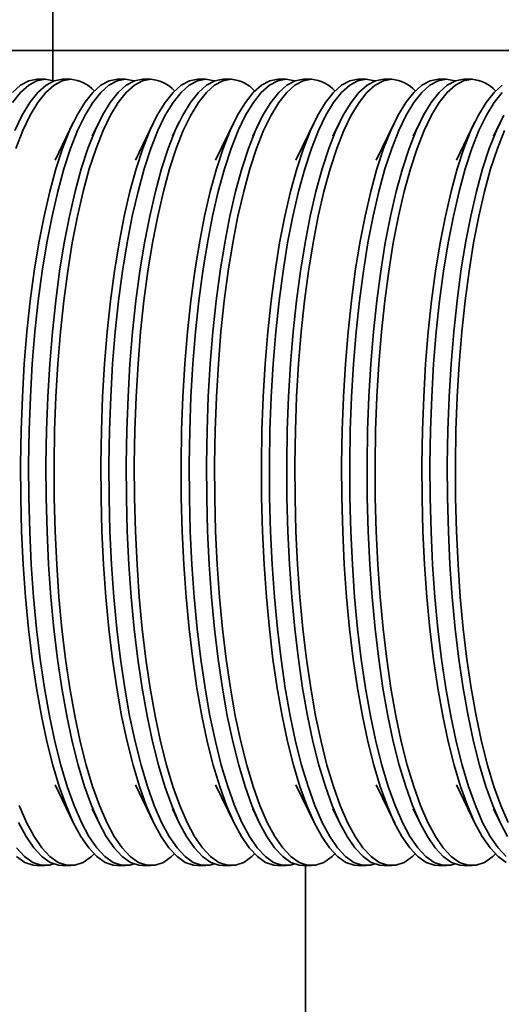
# Model space of a CAD drawing. Header units: millimetres. Extents: x -10540 to 6039, y -7467 to 6433.
# Tile 9 of 177: x -5106 to -5048, y -2669 to -2550. Entities that reach past the tile are written whole.
import ezdxf

# ---------------------------------------------------------------- set-up
doc = ezdxf.new("R2010")
doc.units = ezdxf.units.MM
doc.header["$LTSCALE"] = 8
doc.layers.add('2细线层', color=4, linetype='Continuous', lineweight=13)

msp = doc.modelspace()

# ---------------------------------------------------------------- linework, layer by layer
at = {"color": 7, "linetype": 'Continuous', "lineweight": 35}
for p, q in [((-5101.71, -2553.27), (-5101.71, -2556.91)), ((-5102.62, -2556.77), (-5103.59, -2556.77)), ((-5099.55, -2556.77), (-5100.52, -2556.77)), ((-5092.93, -2556.77), (-5093.9, -2556.77)), ((-5089.86, -2556.77), (-5090.83, -2556.77)), ((-5083.24, -2556.77), (-5084.21, -2556.77)), ((-5080.17, -2556.77), (-5081.14, -2556.77)), ((-5073.54, -2556.77), (-5074.51, -2556.77)), ((-5070.48, -2556.77), (-5071.44, -2556.77)), ((-5063.85, -2556.77), (-5064.82, -2556.77)), ((-5060.78, -2556.77), (-5061.75, -2556.77)), ((-5054.16, -2556.77), (-5055.13, -2556.77)), ((-5051.09, -2556.77), (-5052.06, -2556.77)), ((-5099.19, -2561.9), (-5101.44, -2566.52)), ((-5096.12, -2561.9), (-5096.95, -2563.62)), ((-5089.5, -2561.9), (-5091.74, -2566.52)), ((-5086.43, -2561.9), (-5087.26, -2563.62)), ((-5079.8, -2561.9), (-5082.05, -2566.52)), ((-5076.73, -2561.9), (-5077.57, -2563.62)), ((-5070.11, -2561.9), (-5072.36, -2566.52)), ((-5067.04, -2561.9), (-5067.88, -2563.62)), ((-5060.42, -2561.9), (-5062.67, -2566.52)), ((-5057.35, -2561.9), (-5058.19, -2563.62)), ((-5050.73, -2561.9), (-5052.98, -2566.52)), ((-5047.66, -2561.9), (-5048.49, -2563.62)), ((-5101.44, -2642.02), (-5099.19, -2646.64)), ((-5091.74, -2642.02), (-5089.5, -2646.64)), ((-5082.05, -2642.02), (-5079.8, -2646.64)), ((-5072.36, -2642.02), (-5070.11, -2646.64)), ((-5062.67, -2642.02), (-5060.42, -2646.64)), ((-5052.98, -2642.02), (-5050.73, -2646.64)), ((-5096.95, -2644.92), (-5096.12, -2646.64)), ((-5087.26, -2644.92), (-5086.43, -2646.64)), ((-5077.57, -2644.92), (-5076.73, -2646.64)), ((-5067.88, -2644.92), (-5067.04, -2646.64)), ((-5058.19, -2644.92), (-5057.35, -2646.64)), ((-5048.49, -2644.92), (-5047.66, -2646.64)), ((-5103.59, -2651.77), (-5102.62, -2651.77)), ((-5100.52, -2651.77), (-5099.55, -2651.77)), ((-5093.9, -2651.77), (-5092.93, -2651.77)), ((-5090.83, -2651.77), (-5089.86, -2651.77)), ((-5084.21, -2651.77), (-5083.24, -2651.77)), ((-5081.14, -2651.77), (-5080.17, -2651.77)), ((-5074.51, -2651.77), (-5073.54, -2651.77)), ((-5071.44, -2651.77), (-5070.48, -2651.77)), ((-5071.18, -2805.27), (-5071.18, -2651.77)), ((-5064.82, -2651.77), (-5063.85, -2651.77)), ((-5061.75, -2651.77), (-5060.78, -2651.77)), ((-5055.13, -2651.77), (-5054.16, -2651.77)), ((-5052.06, -2651.77), (-5051.09, -2651.77))]:
    msp.add_line(p, q, dxfattribs=at)
at = {"color": 7, "linetype": 'Continuous', "lineweight": 35, "flags": 128}
for points in [[(-5101.71, -2553.27), (-5101.71, -2551.32), (-5101.71, -2549.44), (-5101.71, -2547.71), (-5101.71, -2546.2), (-5101.71, -2544.96), (-5101.71, -2544.03), (-5101.71, -2543.46), (-5101.71, -2543.27)], [(-4994.02, -2553.27), (-5014.02, -2553.27), (-5101.71, -2553.27)], [(-5103.59, -2556.77), (-5104.59, -2556.95), (-5105.59, -2557.47), (-5106.58, -2558.35)], [(-5102.62, -2556.77), (-5103.63, -2556.95), (-5104.62, -2557.47), (-5105.61, -2558.35), (-5106.57, -2559.56)], [(-5100.52, -2556.77), (-5101.53, -2556.95), (-5102.52, -2557.47), (-5103.51, -2558.35), (-5104.47, -2559.56), (-5105.4, -2561.1), (-5106.3, -2562.97)], [(-5099.55, -2556.77), (-5100.56, -2556.95), (-5101.56, -2557.47), (-5102.54, -2558.35), (-5103.5, -2559.56), (-5104.43, -2561.1), (-5105.33, -2562.97), (-5106.18, -2565.13)], [(-5093.9, -2556.77), (-5094.9, -2556.95), (-5095.9, -2557.47), (-5096.89, -2558.35), (-5097.85, -2559.56), (-5098.78, -2561.1), (-5099.68, -2562.97), (-5100.53, -2565.13), (-5101.33, -2567.59), (-5102.08, -2570.32), (-5102.77, -2573.31), (-5103.4, -2576.52), (-5103.95, -2579.93), (-5104.43, -2583.53), (-5104.83, -2587.28), (-5105.15, -2591.16), (-5105.38, -2595.13), (-5105.53, -2599.17), (-5105.6, -2603.25), (-5105.58, -2607.33), (-5105.47, -2611.4), (-5105.27, -2615.41), (-5105, -2619.34), (-5104.64, -2623.15), (-5104.2, -2626.83), (-5103.68, -2630.34), (-5103.09, -2633.66), (-5102.44, -2636.76), (-5101.72, -2639.62), (-5100.94, -2642.21), (-5100.11, -2644.53), (-5099.23, -2646.55), (-5098.32, -2648.25), (-5097.37, -2649.63), (-5096.4, -2650.68), (-5095.4, -2651.38), (-5094.4, -2651.73), (-5093.9, -2651.77)], [(-5092.93, -2556.77), (-5093.93, -2556.95), (-5094.93, -2557.47), (-5095.92, -2558.35), (-5096.88, -2559.56), (-5097.81, -2561.1), (-5098.71, -2562.97), (-5099.56, -2565.13), (-5100.36, -2567.59), (-5101.11, -2570.32), (-5101.8, -2573.31), (-5102.43, -2576.52), (-5102.98, -2579.93), (-5103.46, -2583.53), (-5103.86, -2587.28), (-5104.18, -2591.16), (-5104.41, -2595.13), (-5104.56, -2599.17), (-5104.63, -2603.25), (-5104.61, -2607.33), (-5104.5, -2611.4), (-5104.31, -2615.41), (-5104.03, -2619.34), (-5103.67, -2623.15), (-5103.23, -2626.83), (-5102.71, -2630.34), (-5102.12, -2633.66), (-5101.47, -2636.76), (-5100.75, -2639.62), (-5099.97, -2642.21), (-5099.14, -2644.53), (-5098.26, -2646.55), (-5097.35, -2648.25), (-5096.4, -2649.63), (-5095.43, -2650.68), (-5094.43, -2651.38), (-5093.43, -2651.73), (-5092.42, -2651.73), (-5091.88, -2651.58)], [(-5101.57, -2556.96), (-5101.61, -2556.95), (-5102.62, -2556.77)], [(-5090.83, -2556.77), (-5091.83, -2556.95), (-5092.83, -2557.47), (-5093.82, -2558.35), (-5094.78, -2559.56), (-5095.71, -2561.1), (-5096.61, -2562.97), (-5097.46, -2565.13), (-5098.27, -2567.59), (-5099.01, -2570.32), (-5099.7, -2573.31), (-5100.33, -2576.52), (-5100.88, -2579.93), (-5101.36, -2583.53), (-5101.76, -2587.28), (-5102.08, -2591.16), (-5102.31, -2595.13), (-5102.46, -2599.17), (-5102.53, -2603.25), (-5102.51, -2607.33), (-5102.4, -2611.4), (-5102.21, -2615.41), (-5101.93, -2619.34), (-5101.57, -2623.15), (-5101.13, -2626.83), (-5100.61, -2630.34), (-5100.02, -2633.66), (-5099.37, -2636.76), (-5098.65, -2639.62), (-5097.87, -2642.21), (-5097.04, -2644.53), (-5096.16, -2646.55), (-5095.25, -2648.25), (-5094.3, -2649.63), (-5093.33, -2650.68), (-5092.34, -2651.38), (-5091.33, -2651.73), (-5090.83, -2651.77)], [(-5089.86, -2556.77), (-5090.87, -2556.95), (-5091.86, -2557.47), (-5092.85, -2558.35), (-5093.81, -2559.56), (-5094.74, -2561.1), (-5095.64, -2562.97), (-5096.49, -2565.13), (-5097.3, -2567.59), (-5098.05, -2570.32), (-5098.73, -2573.31), (-5099.36, -2576.52), (-5099.91, -2579.93), (-5100.39, -2583.53), (-5100.79, -2587.28), (-5101.11, -2591.16), (-5101.34, -2595.13), (-5101.5, -2599.17), (-5101.56, -2603.25), (-5101.54, -2607.33), (-5101.43, -2611.4), (-5101.24, -2615.41), (-5100.96, -2619.34), (-5100.6, -2623.15), (-5100.16, -2626.83), (-5099.64, -2630.34), (-5099.05, -2633.66), (-5098.4, -2636.76), (-5097.68, -2639.62), (-5096.9, -2642.21), (-5096.07, -2644.53), (-5095.2, -2646.55), (-5094.28, -2648.25), (-5093.33, -2649.63), (-5092.36, -2650.68), (-5091.37, -2651.38), (-5090.36, -2651.73), (-5089.36, -2651.73), (-5088.35, -2651.38), (-5087.36, -2650.68), (-5087.03, -2650.36)], [(-5084.21, -2556.77), (-5085.21, -2556.95), (-5086.21, -2557.47), (-5087.19, -2558.35), (-5088.16, -2559.56), (-5089.09, -2561.1), (-5089.98, -2562.97), (-5090.84, -2565.13), (-5091.64, -2567.59), (-5092.39, -2570.32), (-5093.08, -2573.31), (-5093.7, -2576.52), (-5094.26, -2579.93), (-5094.73, -2583.53), (-5095.13, -2587.28), (-5095.45, -2591.16), (-5095.69, -2595.13), (-5095.84, -2599.17), (-5095.91, -2603.25), (-5095.88, -2607.33), (-5095.78, -2611.4), (-5095.58, -2615.41), (-5095.3, -2619.34), (-5094.94, -2623.15), (-5094.5, -2626.83), (-5093.99, -2630.34), (-5093.4, -2633.66), (-5092.74, -2636.76), (-5092.02, -2639.62), (-5091.25, -2642.21), (-5090.42, -2644.53), (-5089.54, -2646.55), (-5088.63, -2648.25), (-5087.68, -2649.63), (-5086.7, -2650.68), (-5085.71, -2651.38), (-5084.71, -2651.73), (-5084.21, -2651.77)], [(-5083.24, -2556.77), (-5084.24, -2556.95), (-5085.24, -2557.47), (-5086.22, -2558.35), (-5087.19, -2559.56), (-5088.12, -2561.1), (-5089.02, -2562.97), (-5089.87, -2565.13), (-5090.67, -2567.59), (-5091.42, -2570.32), (-5092.11, -2573.31), (-5092.73, -2576.52), (-5093.29, -2579.93), (-5093.77, -2583.53), (-5094.17, -2587.28), (-5094.48, -2591.16), (-5094.72, -2595.13), (-5094.87, -2599.17), (-5094.94, -2603.25), (-5094.92, -2607.33), (-5094.81, -2611.4), (-5094.61, -2615.41), (-5094.34, -2619.34), (-5093.98, -2623.15), (-5093.54, -2626.83), (-5093.02, -2630.34), (-5092.43, -2633.66), (-5091.77, -2636.76), (-5091.05, -2639.62), (-5090.28, -2642.21), (-5089.45, -2644.53), (-5088.57, -2646.55), (-5087.66, -2648.25), (-5086.71, -2649.63), (-5085.74, -2650.68), (-5084.74, -2651.38), (-5083.74, -2651.73), (-5082.73, -2651.73), (-5082.19, -2651.58)], [(-5091.88, -2556.96), (-5091.92, -2556.95), (-5092.93, -2556.77)], [(-5081.14, -2556.77), (-5082.14, -2556.95), (-5083.14, -2557.47), (-5084.13, -2558.35), (-5085.09, -2559.56), (-5086.02, -2561.1), (-5086.92, -2562.97), (-5087.77, -2565.13), (-5088.57, -2567.59), (-5089.32, -2570.32), (-5090.01, -2573.31), (-5090.63, -2576.52), (-5091.19, -2579.93), (-5091.67, -2583.53), (-5092.07, -2587.28), (-5092.39, -2591.16), (-5092.62, -2595.13), (-5092.77, -2599.17), (-5092.84, -2603.25), (-5092.82, -2607.33), (-5092.71, -2611.4), (-5092.51, -2615.41), (-5092.24, -2619.34), (-5091.88, -2623.15), (-5091.44, -2626.83), (-5090.92, -2630.34), (-5090.33, -2633.66), (-5089.68, -2636.76), (-5088.96, -2639.62), (-5088.18, -2642.21), (-5087.35, -2644.53), (-5086.47, -2646.55), (-5085.56, -2648.25), (-5084.61, -2649.63), (-5083.64, -2650.68), (-5082.64, -2651.38), (-5081.64, -2651.73), (-5081.14, -2651.77)], [(-5080.17, -2556.77), (-5081.17, -2556.95), (-5082.17, -2557.47), (-5083.16, -2558.35), (-5084.12, -2559.56), (-5085.05, -2561.1), (-5085.95, -2562.97), (-5086.8, -2565.13), (-5087.6, -2567.59), (-5088.35, -2570.32), (-5089.04, -2573.31), (-5089.67, -2576.52), (-5090.22, -2579.93), (-5090.7, -2583.53), (-5091.1, -2587.28), (-5091.42, -2591.16), (-5091.65, -2595.13), (-5091.8, -2599.17), (-5091.87, -2603.25), (-5091.85, -2607.33), (-5091.74, -2611.4), (-5091.54, -2615.41), (-5091.27, -2619.34), (-5090.91, -2623.15), (-5090.47, -2626.83), (-5089.95, -2630.34), (-5089.36, -2633.66), (-5088.71, -2636.76), (-5087.99, -2639.62), (-5087.21, -2642.21), (-5086.38, -2644.53), (-5085.5, -2646.55), (-5084.59, -2648.25), (-5083.64, -2649.63), (-5082.67, -2650.68), (-5081.67, -2651.38), (-5080.67, -2651.73), (-5079.66, -2651.73), (-5078.66, -2651.38), (-5077.67, -2650.68), (-5077.34, -2650.36)], [(-5074.51, -2556.77), (-5075.52, -2556.95), (-5076.52, -2557.47), (-5077.5, -2558.35), (-5078.46, -2559.56), (-5079.4, -2561.1), (-5080.29, -2562.97), (-5081.15, -2565.13), (-5081.95, -2567.59), (-5082.7, -2570.32), (-5083.39, -2573.31), (-5084.01, -2576.52), (-5084.56, -2579.93), (-5085.04, -2583.53), (-5085.44, -2587.28), (-5085.76, -2591.16), (-5086, -2595.13), (-5086.15, -2599.17), (-5086.21, -2603.25), (-5086.19, -2607.33), (-5086.08, -2611.4), (-5085.89, -2615.41), (-5085.61, -2619.34), (-5085.25, -2623.15), (-5084.81, -2626.83), (-5084.3, -2630.34), (-5083.71, -2633.66), (-5083.05, -2636.76), (-5082.33, -2639.62), (-5081.55, -2642.21), (-5080.73, -2644.53), (-5079.85, -2646.55), (-5078.93, -2648.25), (-5077.99, -2649.63), (-5077.01, -2650.68), (-5076.02, -2651.38), (-5075.02, -2651.73), (-5074.51, -2651.77)], [(-5073.54, -2556.77), (-5074.55, -2556.95), (-5075.55, -2557.47), (-5076.53, -2558.35), (-5077.49, -2559.56), (-5078.43, -2561.1), (-5079.32, -2562.97), (-5080.18, -2565.13), (-5080.98, -2567.59), (-5081.73, -2570.32), (-5082.42, -2573.31), (-5083.04, -2576.52), (-5083.6, -2579.93), (-5084.07, -2583.53), (-5084.47, -2587.28), (-5084.79, -2591.16), (-5085.03, -2595.13), (-5085.18, -2599.17), (-5085.25, -2603.25), (-5085.22, -2607.33), (-5085.12, -2611.4), (-5084.92, -2615.41), (-5084.64, -2619.34), (-5084.28, -2623.15), (-5083.84, -2626.83), (-5083.33, -2630.34), (-5082.74, -2633.66), (-5082.08, -2636.76), (-5081.36, -2639.62), (-5080.59, -2642.21), (-5079.76, -2644.53), (-5078.88, -2646.55), (-5077.97, -2648.25), (-5077.02, -2649.63), (-5076.04, -2650.68), (-5075.05, -2651.38), (-5074.05, -2651.73), (-5073.04, -2651.73), (-5072.49, -2651.58)], [(-5082.19, -2556.96), (-5082.23, -2556.95), (-5083.24, -2556.77)], [(-5071.44, -2556.77), (-5072.45, -2556.95), (-5073.45, -2557.47), (-5074.43, -2558.35), (-5075.4, -2559.56), (-5076.33, -2561.1), (-5077.22, -2562.97), (-5078.08, -2565.13), (-5078.88, -2567.59), (-5079.63, -2570.32), (-5080.32, -2573.31), (-5080.94, -2576.52), (-5081.5, -2579.93), (-5081.97, -2583.53), (-5082.37, -2587.28), (-5082.69, -2591.16), (-5082.93, -2595.13), (-5083.08, -2599.17), (-5083.15, -2603.25), (-5083.12, -2607.33), (-5083.02, -2611.4), (-5082.82, -2615.41), (-5082.54, -2619.34), (-5082.18, -2623.15), (-5081.74, -2626.83), (-5081.23, -2630.34), (-5080.64, -2633.66), (-5079.98, -2636.76), (-5079.26, -2639.62), (-5078.49, -2642.21), (-5077.66, -2644.53), (-5076.78, -2646.55), (-5075.87, -2648.25), (-5074.92, -2649.63), (-5073.94, -2650.68), (-5072.95, -2651.38), (-5071.95, -2651.73), (-5071.44, -2651.77)], [(-5070.48, -2556.77), (-5071.48, -2556.95), (-5072.48, -2557.47), (-5073.46, -2558.35), (-5074.43, -2559.56), (-5075.36, -2561.1), (-5076.25, -2562.97), (-5077.11, -2565.13), (-5077.91, -2567.59), (-5078.66, -2570.32), (-5079.35, -2573.31), (-5079.97, -2576.52), (-5080.53, -2579.93), (-5081, -2583.53), (-5081.41, -2587.28), (-5081.72, -2591.16), (-5081.96, -2595.13), (-5082.11, -2599.17), (-5082.18, -2603.25), (-5082.16, -2607.33), (-5082.05, -2611.4), (-5081.85, -2615.41), (-5081.58, -2619.34), (-5081.22, -2623.15), (-5080.78, -2626.83), (-5080.26, -2630.34), (-5079.67, -2633.66), (-5079.01, -2636.76), (-5078.29, -2639.62), (-5077.52, -2642.21), (-5076.69, -2644.53), (-5075.81, -2646.55), (-5074.9, -2648.25), (-5073.95, -2649.63), (-5072.97, -2650.68), (-5071.98, -2651.38), (-5070.98, -2651.73), (-5069.97, -2651.73), (-5068.97, -2651.38), (-5067.98, -2650.68), (-5067.65, -2650.36)], [(-5064.82, -2556.77), (-5065.83, -2556.95), (-5066.83, -2557.47), (-5067.81, -2558.35), (-5068.77, -2559.56), (-5069.7, -2561.1), (-5070.6, -2562.97), (-5071.45, -2565.13), (-5072.26, -2567.59), (-5073.01, -2570.32), (-5073.7, -2573.31), (-5074.32, -2576.52), (-5074.87, -2579.93), (-5075.35, -2583.53), (-5075.75, -2587.28), (-5076.07, -2591.16), (-5076.31, -2595.13), (-5076.46, -2599.17), (-5076.52, -2603.25), (-5076.5, -2607.33), (-5076.39, -2611.4), (-5076.2, -2615.41), (-5075.92, -2619.34), (-5075.56, -2623.15), (-5075.12, -2626.83), (-5074.61, -2630.34), (-5074.02, -2633.66), (-5073.36, -2636.76), (-5072.64, -2639.62), (-5071.86, -2642.21), (-5071.03, -2644.53), (-5070.16, -2646.55), (-5069.24, -2648.25), (-5068.29, -2649.63), (-5067.32, -2650.68), (-5066.33, -2651.38), (-5065.33, -2651.73), (-5064.82, -2651.77)], [(-5063.85, -2556.77), (-5064.86, -2556.95), (-5065.86, -2557.47), (-5066.84, -2558.35), (-5067.8, -2559.56), (-5068.74, -2561.1), (-5069.63, -2562.97), (-5070.49, -2565.13), (-5071.29, -2567.59), (-5072.04, -2570.32), (-5072.73, -2573.31), (-5073.35, -2576.52), (-5073.9, -2579.93), (-5074.38, -2583.53), (-5074.78, -2587.28), (-5075.1, -2591.16), (-5075.34, -2595.13), (-5075.49, -2599.17), (-5075.55, -2603.25), (-5075.53, -2607.33), (-5075.42, -2611.4), (-5075.23, -2615.41), (-5074.95, -2619.34), (-5074.59, -2623.15), (-5074.15, -2626.83), (-5073.64, -2630.34), (-5073.05, -2633.66), (-5072.39, -2636.76), (-5071.67, -2639.62), (-5070.89, -2642.21), (-5070.06, -2644.53), (-5069.19, -2646.55), (-5068.27, -2648.25), (-5067.33, -2649.63), (-5066.35, -2650.68), (-5065.36, -2651.38), (-5064.36, -2651.73), (-5063.35, -2651.73), (-5062.8, -2651.58)], [(-5072.49, -2556.96), (-5072.54, -2556.95), (-5073.54, -2556.77)], [(-5061.75, -2556.77), (-5062.76, -2556.95), (-5063.76, -2557.47), (-5064.74, -2558.35), (-5065.7, -2559.56), (-5066.64, -2561.1), (-5067.53, -2562.97), (-5068.39, -2565.13), (-5069.19, -2567.59), (-5069.94, -2570.32), (-5070.63, -2573.31), (-5071.25, -2576.52), (-5071.8, -2579.93), (-5072.28, -2583.53), (-5072.68, -2587.28), (-5073, -2591.16), (-5073.24, -2595.13), (-5073.39, -2599.17), (-5073.45, -2603.25), (-5073.43, -2607.33), (-5073.32, -2611.4), (-5073.13, -2615.41), (-5072.85, -2619.34), (-5072.49, -2623.15), (-5072.05, -2626.83), (-5071.54, -2630.34), (-5070.95, -2633.66), (-5070.29, -2636.76), (-5069.57, -2639.62), (-5068.79, -2642.21), (-5067.96, -2644.53), (-5067.09, -2646.55), (-5066.17, -2648.25), (-5065.23, -2649.63), (-5064.25, -2650.68), (-5063.26, -2651.38), (-5062.26, -2651.73), (-5061.75, -2651.77)], [(-5060.78, -2556.77), (-5061.79, -2556.95), (-5062.79, -2557.47), (-5063.77, -2558.35), (-5064.73, -2559.56), (-5065.67, -2561.1), (-5066.56, -2562.97), (-5067.42, -2565.13), (-5068.22, -2567.59), (-5068.97, -2570.32), (-5069.66, -2573.31), (-5070.28, -2576.52), (-5070.83, -2579.93), (-5071.31, -2583.53), (-5071.71, -2587.28), (-5072.03, -2591.16), (-5072.27, -2595.13), (-5072.42, -2599.17), (-5072.49, -2603.25), (-5072.46, -2607.33), (-5072.36, -2611.4), (-5072.16, -2615.41), (-5071.88, -2619.34), (-5071.52, -2623.15), (-5071.08, -2626.83), (-5070.57, -2630.34), (-5069.98, -2633.66), (-5069.32, -2636.76), (-5068.6, -2639.62), (-5067.83, -2642.21), (-5067, -2644.53), (-5066.12, -2646.55), (-5065.2, -2648.25), (-5064.26, -2649.63), (-5063.28, -2650.68), (-5062.29, -2651.38), (-5061.29, -2651.73), (-5060.28, -2651.73), (-5059.28, -2651.38), (-5058.29, -2650.68), (-5057.96, -2650.36)], [(-5055.13, -2556.77), (-5056.14, -2556.95), (-5057.13, -2557.47), (-5058.12, -2558.35), (-5059.08, -2559.56), (-5060.01, -2561.1), (-5060.91, -2562.97), (-5061.76, -2565.13), (-5062.57, -2567.59), (-5063.32, -2570.32), (-5064.01, -2573.31), (-5064.63, -2576.52), (-5065.18, -2579.93), (-5065.66, -2583.53), (-5066.06, -2587.28), (-5066.38, -2591.16), (-5066.62, -2595.13), (-5066.77, -2599.17), (-5066.83, -2603.25), (-5066.81, -2607.33), (-5066.7, -2611.4), (-5066.51, -2615.41), (-5066.23, -2619.34), (-5065.87, -2623.15), (-5065.43, -2626.83), (-5064.91, -2630.34), (-5064.33, -2633.66), (-5063.67, -2636.76), (-5062.95, -2639.62), (-5062.17, -2642.21), (-5061.34, -2644.53), (-5060.47, -2646.55), (-5059.55, -2648.25), (-5058.6, -2649.63), (-5057.63, -2650.68), (-5056.64, -2651.38), (-5055.63, -2651.73), (-5055.13, -2651.77)], [(-5054.16, -2556.77), (-5055.17, -2556.95), (-5056.17, -2557.47), (-5057.15, -2558.35), (-5058.11, -2559.56), (-5059.04, -2561.1), (-5059.94, -2562.97), (-5060.79, -2565.13), (-5061.6, -2567.59), (-5062.35, -2570.32), (-5063.04, -2573.31), (-5063.66, -2576.52), (-5064.21, -2579.93), (-5064.69, -2583.53), (-5065.09, -2587.28), (-5065.41, -2591.16), (-5065.65, -2595.13), (-5065.8, -2599.17), (-5065.86, -2603.25), (-5065.84, -2607.33), (-5065.73, -2611.4), (-5065.54, -2615.41), (-5065.26, -2619.34), (-5064.9, -2623.15), (-5064.46, -2626.83), (-5063.94, -2630.34), (-5063.36, -2633.66), (-5062.7, -2636.76), (-5061.98, -2639.62), (-5061.2, -2642.21), (-5060.37, -2644.53), (-5059.5, -2646.55), (-5058.58, -2648.25), (-5057.63, -2649.63), (-5056.66, -2650.68), (-5055.67, -2651.38), (-5054.66, -2651.73), (-5053.66, -2651.73), (-5053.11, -2651.58)], [(-5062.8, -2556.96), (-5062.85, -2556.95), (-5063.85, -2556.77)], [(-5052.06, -2556.77), (-5053.07, -2556.95), (-5054.07, -2557.47), (-5055.05, -2558.35), (-5056.01, -2559.56), (-5056.94, -2561.1), (-5057.84, -2562.97), (-5058.69, -2565.13), (-5059.5, -2567.59), (-5060.25, -2570.32), (-5060.94, -2573.31), (-5061.56, -2576.52), (-5062.11, -2579.93), (-5062.59, -2583.53), (-5062.99, -2587.28), (-5063.31, -2591.16), (-5063.55, -2595.13), (-5063.7, -2599.17), (-5063.76, -2603.25), (-5063.74, -2607.33), (-5063.63, -2611.4), (-5063.44, -2615.41), (-5063.16, -2619.34), (-5062.8, -2623.15), (-5062.36, -2626.83), (-5061.85, -2630.34), (-5061.26, -2633.66), (-5060.6, -2636.76), (-5059.88, -2639.62), (-5059.1, -2642.21), (-5058.27, -2644.53), (-5057.4, -2646.55), (-5056.48, -2648.25), (-5055.53, -2649.63), (-5054.56, -2650.68), (-5053.57, -2651.38), (-5052.57, -2651.73), (-5052.06, -2651.77)], [(-5051.09, -2556.77), (-5052.1, -2556.95), (-5053.1, -2557.47), (-5054.08, -2558.35), (-5055.04, -2559.56), (-5055.98, -2561.1), (-5056.87, -2562.97), (-5057.72, -2565.13), (-5058.53, -2567.59), (-5059.28, -2570.32), (-5059.97, -2573.31), (-5060.59, -2576.52), (-5061.14, -2579.93), (-5061.62, -2583.53), (-5062.02, -2587.28), (-5062.34, -2591.16), (-5062.58, -2595.13), (-5062.73, -2599.17), (-5062.79, -2603.25), (-5062.77, -2607.33), (-5062.66, -2611.4), (-5062.47, -2615.41), (-5062.19, -2619.34), (-5061.83, -2623.15), (-5061.39, -2626.83), (-5060.88, -2630.34), (-5060.29, -2633.66), (-5059.63, -2636.76), (-5058.91, -2639.62), (-5058.13, -2642.21), (-5057.3, -2644.53), (-5056.43, -2646.55), (-5055.51, -2648.25), (-5054.57, -2649.63), (-5053.59, -2650.68), (-5052.6, -2651.38), (-5051.6, -2651.73), (-5050.59, -2651.73), (-5049.59, -2651.38), (-5048.59, -2650.68), (-5048.27, -2650.36)], [(-5047.44, -2557.47), (-5048.43, -2558.35), (-5049.39, -2559.56), (-5050.32, -2561.1), (-5051.22, -2562.97), (-5052.07, -2565.13), (-5052.88, -2567.59), (-5053.62, -2570.32), (-5054.31, -2573.31), (-5054.94, -2576.52), (-5055.49, -2579.93), (-5055.97, -2583.53), (-5056.37, -2587.28), (-5056.69, -2591.16), (-5056.92, -2595.13), (-5057.07, -2599.17), (-5057.14, -2603.25), (-5057.12, -2607.33), (-5057.01, -2611.4), (-5056.82, -2615.41), (-5056.54, -2619.34), (-5056.18, -2623.15), (-5055.74, -2626.83), (-5055.22, -2630.34), (-5054.63, -2633.66), (-5053.98, -2636.76), (-5053.26, -2639.62), (-5052.48, -2642.21), (-5051.65, -2644.53), (-5050.77, -2646.55), (-5049.86, -2648.25), (-5048.91, -2649.63), (-5047.94, -2650.68), (-5046.95, -2651.38)], [(-5053.11, -2556.96), (-5053.15, -2556.95), (-5054.16, -2556.77)], [(-5047.46, -2558.35), (-5048.42, -2559.56), (-5049.35, -2561.1), (-5050.25, -2562.97), (-5051.1, -2565.13), (-5051.91, -2567.59), (-5052.66, -2570.32), (-5053.34, -2573.31), (-5053.97, -2576.52), (-5054.52, -2579.93), (-5055, -2583.53), (-5055.4, -2587.28), (-5055.72, -2591.16), (-5055.95, -2595.13), (-5056.11, -2599.17), (-5056.17, -2603.25), (-5056.15, -2607.33), (-5056.04, -2611.4), (-5055.85, -2615.41), (-5055.57, -2619.34), (-5055.21, -2623.15), (-5054.77, -2626.83), (-5054.25, -2630.34), (-5053.66, -2633.66), (-5053.01, -2636.76), (-5052.29, -2639.62), (-5051.51, -2642.21), (-5050.68, -2644.53), (-5049.81, -2646.55), (-5048.89, -2648.25), (-5047.94, -2649.63), (-5046.97, -2650.68)], [(-5047.25, -2561.1), (-5048.15, -2562.97), (-5049, -2565.13), (-5049.81, -2567.59), (-5050.56, -2570.32), (-5051.24, -2573.31), (-5051.87, -2576.52), (-5052.42, -2579.93), (-5052.9, -2583.53), (-5053.3, -2587.28), (-5053.62, -2591.16), (-5053.85, -2595.13), (-5054.01, -2599.17), (-5054.07, -2603.25), (-5054.05, -2607.33), (-5053.94, -2611.4), (-5053.75, -2615.41), (-5053.47, -2619.34), (-5053.11, -2623.15), (-5052.67, -2626.83), (-5052.15, -2630.34), (-5051.56, -2633.66), (-5050.91, -2636.76), (-5050.19, -2639.62), (-5049.41, -2642.21), (-5048.58, -2644.53), (-5047.71, -2646.55), (-5046.79, -2648.25)], [(-5047.18, -2562.97), (-5048.03, -2565.13), (-5048.84, -2567.59), (-5049.59, -2570.32), (-5050.28, -2573.31), (-5050.9, -2576.52), (-5051.45, -2579.93), (-5051.93, -2583.53), (-5052.33, -2587.28), (-5052.65, -2591.16), (-5052.89, -2595.13), (-5053.04, -2599.17), (-5053.1, -2603.25), (-5053.08, -2607.33), (-5052.97, -2611.4), (-5052.78, -2615.41), (-5052.5, -2619.34), (-5052.14, -2623.15), (-5051.7, -2626.83), (-5051.18, -2630.34), (-5050.6, -2633.66), (-5049.94, -2636.76), (-5049.22, -2639.62), (-5048.44, -2642.21), (-5047.61, -2644.53), (-5046.74, -2646.55)], [(-5105.76, -2644.53), (-5104.89, -2646.55), (-5103.97, -2648.25), (-5103.02, -2649.63), (-5102.05, -2650.68), (-5101.06, -2651.38), (-5100.05, -2651.73), (-5099.05, -2651.73), (-5098.04, -2651.38), (-5097.05, -2650.68), (-5096.72, -2650.36)], [(-5105.86, -2646.55), (-5104.94, -2648.25), (-5103.99, -2649.63), (-5103.02, -2650.68), (-5102.03, -2651.38), (-5101.02, -2651.73), (-5100.52, -2651.77)], [(-5106.09, -2649.63), (-5105.12, -2650.68), (-5104.13, -2651.38), (-5103.12, -2651.73), (-5102.12, -2651.73), (-5101.57, -2651.58)], [(-5106.09, -2650.68), (-5105.1, -2651.38), (-5104.09, -2651.73), (-5103.59, -2651.77)]]:
    msp.add_lwpolyline(points, dxfattribs=at)
at = {"color": 7, "linetype": 'Continuous', "lineweight": 35}
for centre in [(-5099.82, -2560.86), (-5090.13, -2560.86), (-5080.44, -2560.86), (-5070.75, -2560.86), (-5061.06, -2560.86), (-5051.37, -2560.86)]:
    msp.add_arc(centre, 4.1, 40.9198, 86.1787, dxfattribs=at)
msp.add_open_spline([(-5101.71, -2553.27), (-5103.98, -2553.27), (-5108.51, -2553.27), (-5115.23, -2553.27), (-5121.76, -2553.27), (-5127.99, -2553.27), (-5133.88, -2553.27), (-5139.78, -2553.27), (-5145.6, -2553.27), (-5151.3, -2553.27), (-5156.58, -2553.27), (-5161.88, -2553.27), (-5165.27, -2553.27), (-5167.12, -2553.27)], degree=3, knots=[0, 0, 0, 0, 0.082213, 0.164656, 0.246808, 0.328021, 0.409504, 0.49081, 0.588214, 0.685919, 0.783826, 0.881507, 1, 1, 1, 1], dxfattribs=at)
at = {"layer": '2细线层', "color": 4, "linetype": 'ByBlock'}
msp.add_circle((-5001.18, -2333.27), 1008, dxfattribs=at)

doc.saveas('drawing.dxf')
